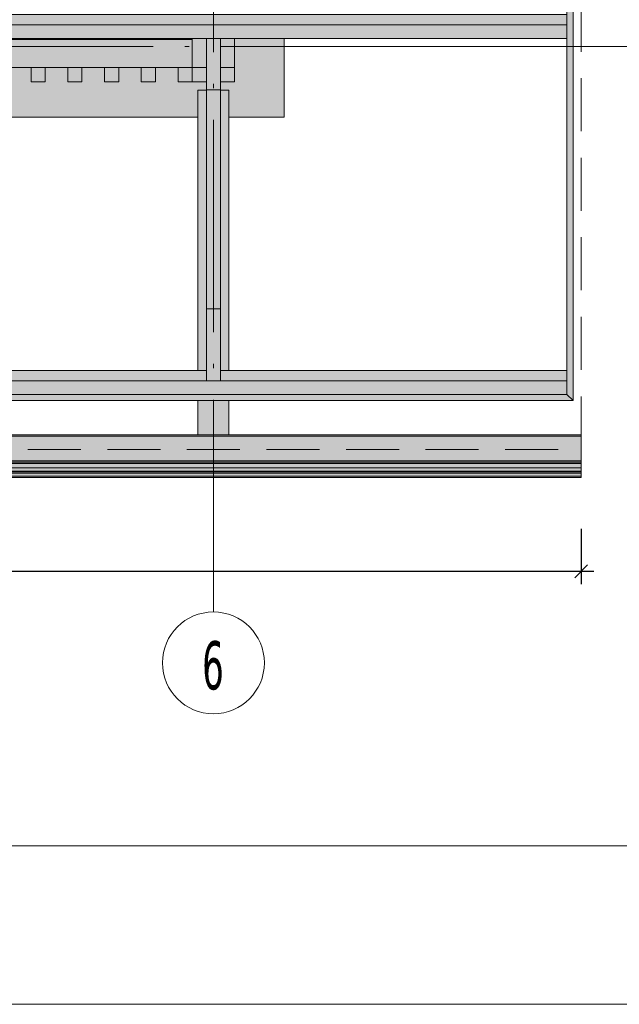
# Model space of a CAD drawing. Header units: millimetres. Extents: x 0 to 1517, y -116 to 725.
# Tile 116 of 256: x 1189 to 1217, y -116 to -69. Entities that reach past the tile are written whole.
import ezdxf

# ---------------------------------------------------------------- set-up
doc = ezdxf.new("R2010")
doc.units = ezdxf.units.MM
doc.linetypes.add('CADWORK_12', pattern=[3.75, 2.5, -1.25])
doc.linetypes.add('CADWORK_5', pattern=[13.2, 10, -1.5, 0.2, -1.5])
doc.layers.add('Ech.1_1', color=7, linetype='Continuous')
doc.layers.add('Ech.1_75', color=7, linetype='Continuous')
doc.styles.add('tahoma-', font='txt', dxfattribs={"height": 1})
doc.styles.add('tahoma-z-r', font='txt', dxfattribs={"width": 0.704918})
doc.dimstyles.new('ISO-25', dxfattribs={"dimtxt": 2.5, "dimasz": 2.5, "dimexe": 1.25, "dimexo": 0.625, "dimtad": 1, "dimtxsty": 'Standard', "dimcen": 2.5, "dimadec": 0, "dimazin": 0, "dimtfac": 1, "dimtmove": 0, "dimatfit": 3, "dimfxl": 1, "dimarcsym": 0})

# ---------------------------------------------------------------- blocks, each defined once
blk = doc.blocks.new('cw-dimension-symbol2')
at = {"color": 0, "linetype": 'Continuous', "lineweight": -2}
for p, q in [((-1, 0), (1, 0)), ((-0.5, -0.5), (0.5, 0.5))]:
    blk.add_line(p, q, dxfattribs=at)
blk = doc.blocks.new('*D205')
at = {"layer": 'Defpoints', "color": 0}
for p in [(975.698, -93.095), (1215.698, -93.095), (1215.698, -95.095)]:
    blk.add_point(p, dxfattribs=at)
at = {"layer": 'Ech.1_75', "color": 0, "linetype": 'Continuous', "lineweight": -2}
for p, q in [((975.698, -93.095), (975.698, -95.695)), ((1215.698, -93.095), (1215.698, -95.695)), ((976.298, -95.095), (1215.098, -95.095))]:
    blk.add_line(p, q, dxfattribs=at)
at = {"layer": 'Ech.1_75', "color": 0, "lineweight": -2, "xscale": 0.6000000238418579, "yscale": 0.6000000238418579, "zscale": 0.6000000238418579, "rotation": 180}
blk.add_blockref('cw-dimension-symbol2', (975.698, -95.095), dxfattribs=at)
at = {"layer": 'Ech.1_75', "color": 0, "lineweight": -2, "xscale": 0.6000000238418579, "yscale": 0.6000000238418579, "zscale": 0.6000000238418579}
blk.add_blockref('cw-dimension-symbol2', (1215.698, -95.095), dxfattribs=at)
at = {"layer": 'Ech.1_75', "color": 7, "linetype": 'Continuous', "lineweight": 5, "insert": (1095.698, -92.845), "char_height": 2.5, "attachment_point": 5, "style": 'tahoma-z-r'}
blk.add_mtext('18000', dxfattribs=at)

msp = doc.modelspace()

# ---------------------------------------------------------------- hatches: boundary and pattern name
at = {"layer": 'Ech.1_75', "linetype": 'Continuous', "lineweight": 5, "true_color": 0xf7e0b3, "transparency": 33554687}
for points in [[(1215.324, -16.012), (1215.031, -16.012), (1215.031, -86.758), (1215.324, -87.042), (1215.324, -16.012)], [(976.071, -87.042), (1215.324, -87.042), (1215.031, -86.758), (976.364, -86.758), (976.071, -87.042)]]:
    msp.add_hatch(color=254, dxfattribs=at).paths.add_polyline_path(points)
at = {"layer": 'Ech.1_75', "linetype": 'Continuous', "lineweight": 5, "true_color": 0xe0d1b3, "transparency": 33554687}
for points in [[(1215.031, -68.843), (1087.364, -68.843), (1087.364, -69.328), (1215.031, -69.328), (1215.031, -68.843)], [(1215.031, -69.328), (1087.364, -69.328), (1087.364, -69.974), (1215.031, -69.974), (1215.031, -69.328)], [(1162.031, -71.345), (1197.364, -71.345), (1197.364, -70.012), (1162.031, -70.012), (1162.031, -71.345)], [(1198.031, -85.626), (1087.364, -85.626), (1087.364, -86.111), (1198.031, -86.111), (1198.031, -85.626)], [(1215.031, -85.626), (1198.698, -85.626), (1198.698, -86.111), (1215.031, -86.111), (1215.031, -85.626)], [(1215.031, -86.111), (1087.364, -86.111), (1087.364, -86.758), (1215.031, -86.758), (1215.031, -86.111)]]:
    msp.add_hatch(color=254, dxfattribs=at).paths.add_polyline_path(points)
at = {"layer": 'Ech.1_75', "linetype": 'Continuous', "lineweight": 5, "true_color": 0xf3f3f3, "transparency": 33554687}
for points in [[(1162.031, -70.012), (1197.364, -70.012), (1197.364, -69.974), (1162.031, -69.974), (1162.031, -70.012)], [(1201.698, -69.974), (1199.364, -69.974), (1199.364, -72.012), (1198.698, -72.012), (1198.698, -72.412), (1199.098, -72.412), (1199.098, -73.678), (1201.698, -73.678), (1201.698, -69.974)], [(1198.031, -72.012), (1196.698, -72.012), (1196.698, -71.345), (1195.631, -71.345), (1195.631, -72.012), (1194.964, -72.012), (1194.964, -71.345), (1193.898, -71.345), (1193.898, -72.012), (1193.231, -72.012), (1193.231, -71.345), (1192.164, -71.345), (1192.164, -72.012), (1191.498, -72.012), (1191.498, -71.345), (1190.431, -71.345), (1190.431, -72.012), (1189.764, -72.012), (1189.764, -71.345), (1188.698, -71.345), (1188.698, -72.012), (1188.031, -72.012), (1188.031, -71.345), (1186.964, -71.345), (1186.964, -72.012), (1186.298, -72.012), (1186.298, -71.345), (1185.231, -71.345), (1185.231, -72.012), (1184.564, -72.012), (1184.564, -71.345), (1183.498, -71.345), (1183.498, -72.012), (1182.831, -72.012), (1182.831, -71.345), (1181.764, -71.345), (1181.764, -72.012), (1181.098, -72.012), (1181.098, -71.345), (1180.031, -71.345), (1180.031, -72.012), (1179.364, -72.012), (1179.364, -71.345), (1178.298, -71.345), (1178.298, -72.012), (1177.631, -72.012), (1177.631, -71.345), (1176.564, -71.345), (1176.564, -72.012), (1175.898, -72.012), (1175.898, -71.345), (1174.831, -71.345), (1174.831, -72.012), (1174.164, -72.012), (1174.164, -71.345), (1173.098, -71.345), (1173.098, -72.012), (1172.431, -72.012), (1172.431, -71.345), (1171.364, -71.345), (1171.364, -72.012), (1170.698, -72.012), (1170.698, -71.345), (1169.631, -71.345), (1169.631, -72.012), (1168.964, -72.012), (1168.964, -71.345), (1167.898, -71.345), (1167.898, -72.012), (1167.231, -72.012), (1167.231, -71.345), (1166.164, -71.345), (1166.164, -72.012), (1165.498, -72.012), (1165.498, -71.345), (1164.431, -71.345), (1164.431, -72.012), (1163.764, -72.012), (1163.764, -71.345), (1162.698, -71.345), (1162.698, -72.012), (1161.364, -72.012), (1161.364, -73.678), (1197.631, -73.678), (1197.631, -72.412), (1198.031, -72.412), (1198.031, -72.012)], [(1197.364, -72.012), (1198.031, -72.012), (1198.031, -71.345), (1197.364, -71.345), (1197.364, -72.012)], [(1199.364, -71.345), (1198.698, -71.345), (1198.698, -72.012), (1199.364, -72.012), (1199.364, -71.345)]]:
    msp.add_hatch(color=7, dxfattribs=at).paths.add_polyline_path(points)
at = {"layer": 'Ech.1_75', "linetype": 'Continuous', "lineweight": 5, "true_color": 0xe0c8b3, "transparency": 33554687}
for points in [[(1197.364, -71.345), (1198.031, -71.345), (1198.031, -69.974), (1197.364, -69.974), (1197.364, -71.345)], [(1199.364, -69.974), (1198.698, -69.974), (1198.698, -71.345), (1199.364, -71.345), (1199.364, -69.974)]]:
    msp.add_hatch(color=9, dxfattribs=at).paths.add_polyline_path(points)
at = {"layer": 'Ech.1_75', "linetype": 'Continuous', "lineweight": 5, "true_color": 0xf7d1b3, "transparency": 33554687}
for points in [[(1198.698, -69.974), (1198.031, -69.974), (1198.031, -72.4), (1198.698, -72.4), (1198.698, -69.974)], [(1198.698, -82.716), (1198.031, -82.716), (1198.031, -86.111), (1198.698, -86.111), (1198.698, -82.716)]]:
    msp.add_hatch(color=254, dxfattribs=at).paths.add_polyline_path(points)
at = {"layer": 'Ech.1_75', "linetype": 'Continuous', "lineweight": 5, "true_color": 0xeaddd7, "transparency": 33554687}
for points in [[(1189.764, -72.012), (1190.431, -72.012), (1190.431, -71.345), (1189.764, -71.345), (1189.764, -72.012)], [(1191.498, -72.012), (1192.164, -72.012), (1192.164, -71.345), (1191.498, -71.345), (1191.498, -72.012)], [(1193.231, -72.012), (1193.898, -72.012), (1193.898, -71.345), (1193.231, -71.345), (1193.231, -72.012)], [(1194.964, -72.012), (1195.631, -72.012), (1195.631, -71.345), (1194.964, -71.345), (1194.964, -72.012)], [(1196.698, -72.012), (1197.364, -72.012), (1197.364, -71.345), (1196.698, -71.345), (1196.698, -72.012)]]:
    msp.add_hatch(color=254, dxfattribs=at).paths.add_polyline_path(points)
at = {"layer": 'Ech.1_75', "linetype": 'Continuous', "lineweight": 5, "true_color": 0xd7d7ea, "transparency": 33554687}
for points in [[(1197.631, -85.626), (1198.031, -85.626), (1198.031, -72.412), (1197.631, -72.412), (1197.631, -85.626)], [(1198.698, -85.626), (1199.098, -85.626), (1199.098, -72.412), (1198.698, -72.412), (1198.698, -85.626)], [(1197.631, -88.652), (1199.098, -88.652), (1199.098, -87.042), (1197.631, -87.042), (1197.631, -88.652)], [(1215.698, -88.652), (975.698, -88.652), (975.698, -88.665), (1215.698, -88.665), (1215.698, -88.652)], [(1215.698, -88.665), (975.698, -88.665), (975.698, -88.718), (1215.698, -88.718), (1215.698, -88.665)], [(1215.698, -88.718), (975.698, -88.718), (975.698, -89.892), (1215.698, -89.892), (1215.698, -88.718)], [(1215.698, -89.892), (975.698, -89.892), (975.698, -89.945), (1215.698, -89.945), (1215.698, -89.892)], [(1215.698, -89.945), (975.698, -89.945), (975.698, -90.01), (1215.698, -90.01), (1215.698, -89.945)], [(1215.698, -90.01), (975.698, -90.01), (975.698, -90.208), (1215.698, -90.208), (1215.698, -90.01)], [(1215.698, -90.208), (975.698, -90.208), (975.698, -90.38), (1215.698, -90.38), (1215.698, -90.208)], [(1215.698, -90.38), (975.698, -90.38), (975.698, -90.403), (1215.698, -90.402), (1215.698, -90.38)], [(1215.698, -90.402), (975.698, -90.403), (975.698, -90.469), (1215.698, -90.469), (1215.698, -90.402)], [(1215.698, -90.469), (975.698, -90.469), (975.698, -90.612), (1215.698, -90.612), (1215.698, -90.469)], [(1215.698, -90.612), (975.698, -90.612), (975.698, -90.678), (1215.698, -90.678), (1215.698, -90.612)]]:
    msp.add_hatch(color=254, dxfattribs=at).paths.add_polyline_path(points)
at = {"layer": 'Ech.1_75', "linetype": 'Continuous', "lineweight": 5, "true_color": 0xd4c4b3, "transparency": 33554687}
msp.add_hatch(color=9, dxfattribs=at).paths.add_polyline_path([(1198.031, -82.716), (1198.698, -82.716), (1198.698, -72.4), (1198.031, -72.4), (1198.031, -82.716)])

# ---------------------------------------------------------------- linework, layer by layer
at = {"layer": 'Ech.1_1', "color": 7, "linetype": 'Continuous', "lineweight": 5}
msp.add_lwpolyline([(327.72, -115.512), (1516.72, -115.512), (1516.72, 725.488), (327.72, 725.488), (327.72, -115.512)], close=True, dxfattribs=at)
at = {"layer": 'Ech.1_75', "color": 7, "linetype": 'Continuous', "lineweight": 5}
for points in [[(1249.188, -108.036), (1249.188, 239.316), (954.549, 239.316), (954.549, -108.036), (1249.188, -108.036)], [(1215.324, -16.012), (1215.031, -16.012), (1215.031, -86.758), (1215.324, -87.042), (1215.324, -16.012)], [(1215.031, -68.843), (1087.364, -68.843), (1087.364, -69.328), (1215.031, -69.328), (1215.031, -68.843)], [(1215.031, -69.328), (1087.364, -69.328), (1087.364, -69.974), (1215.031, -69.974), (1215.031, -69.328)], [(1162.031, -70.012), (1197.364, -70.012), (1197.364, -69.974), (1162.031, -69.974), (1162.031, -70.012)], [(1162.031, -71.345), (1197.364, -71.345), (1197.364, -70.012), (1162.031, -70.012), (1162.031, -71.345)], [(1197.364, -71.345), (1198.031, -71.345), (1198.031, -69.974), (1197.364, -69.974), (1197.364, -71.345)], [(1198.698, -69.974), (1198.031, -69.974), (1198.031, -72.4), (1198.698, -72.4), (1198.698, -69.974)], [(1201.698, -69.974), (1199.364, -69.974), (1199.364, -72.012), (1198.698, -72.012), (1198.698, -72.412), (1199.098, -72.412), (1199.098, -73.678), (1201.698, -73.678), (1201.698, -69.974)], [(1199.364, -69.974), (1198.698, -69.974), (1198.698, -71.345), (1199.364, -71.345), (1199.364, -69.974)], [(1189.764, -72.012), (1190.431, -72.012), (1190.431, -71.345), (1189.764, -71.345), (1189.764, -72.012)], [(1191.498, -72.012), (1192.164, -72.012), (1192.164, -71.345), (1191.498, -71.345), (1191.498, -72.012)], [(1193.231, -72.012), (1193.898, -72.012), (1193.898, -71.345), (1193.231, -71.345), (1193.231, -72.012)], [(1194.964, -72.012), (1195.631, -72.012), (1195.631, -71.345), (1194.964, -71.345), (1194.964, -72.012)], [(1196.698, -72.012), (1197.364, -72.012), (1197.364, -71.345), (1196.698, -71.345), (1196.698, -72.012)], [(1197.364, -72.012), (1198.031, -72.012), (1198.031, -71.345), (1197.364, -71.345), (1197.364, -72.012)], [(1199.364, -71.345), (1198.698, -71.345), (1198.698, -72.012), (1199.364, -72.012), (1199.364, -71.345)], [(1197.631, -85.626), (1198.031, -85.626), (1198.031, -72.412), (1197.631, -72.412), (1197.631, -85.626)], [(1198.031, -82.716), (1198.698, -82.716), (1198.698, -72.4), (1198.031, -72.4), (1198.031, -82.716)], [(1198.698, -85.626), (1199.098, -85.626), (1199.098, -72.412), (1198.698, -72.412), (1198.698, -85.626)], [(1198.698, -82.716), (1198.031, -82.716), (1198.031, -86.111), (1198.698, -86.111), (1198.698, -82.716)], [(1198.031, -85.626), (1087.364, -85.626), (1087.364, -86.111), (1198.031, -86.111), (1198.031, -85.626)], [(1215.031, -85.626), (1198.698, -85.626), (1198.698, -86.111), (1215.031, -86.111), (1215.031, -85.626)], [(1215.031, -86.111), (1087.364, -86.111), (1087.364, -86.758), (1215.031, -86.758), (1215.031, -86.111)], [(976.071, -87.042), (1215.324, -87.042), (1215.031, -86.758), (976.364, -86.758), (976.071, -87.042)], [(1197.631, -88.652), (1199.098, -88.652), (1199.098, -87.042), (1197.631, -87.042), (1197.631, -88.652)], [(1215.698, -88.652), (975.698, -88.652), (975.698, -88.665), (1215.698, -88.665), (1215.698, -88.652)], [(1215.698, -88.665), (975.698, -88.665), (975.698, -88.718), (1215.698, -88.718), (1215.698, -88.665)], [(1215.698, -88.718), (975.698, -88.718), (975.698, -89.892), (1215.698, -89.892), (1215.698, -88.718)], [(1215.698, -89.892), (975.698, -89.892), (975.698, -89.945), (1215.698, -89.945), (1215.698, -89.892)], [(1215.698, -89.945), (975.698, -89.945), (975.698, -90.01), (1215.698, -90.01), (1215.698, -89.945)], [(1215.698, -90.01), (975.698, -90.01), (975.698, -90.208), (1215.698, -90.208), (1215.698, -90.01)], [(1215.698, -90.208), (975.698, -90.208), (975.698, -90.38), (1215.698, -90.38), (1215.698, -90.208)], [(1215.698, -90.38), (975.698, -90.38), (975.698, -90.403), (1215.698, -90.402), (1215.698, -90.38)], [(1215.698, -90.402), (975.698, -90.403), (975.698, -90.469), (1215.698, -90.469), (1215.698, -90.402)], [(1215.698, -90.469), (975.698, -90.469), (975.698, -90.612), (1215.698, -90.612), (1215.698, -90.469)], [(1215.698, -90.612), (975.698, -90.612), (975.698, -90.678), (1215.698, -90.678), (1215.698, -90.612)]]:
    msp.add_lwpolyline(points, close=True, dxfattribs=at)
at = {"layer": 'Ech.1_75', "color": 5, "linetype": 'CADWORK_12', "lineweight": 5}
msp.add_lwpolyline([(1103.364, -16.012), (1103.364, -89.345), (1215.698, -89.345), (1215.698, -16.012), (1103.364, -16.012)], close=True, dxfattribs=at)
at = {"layer": 'Ech.1_75', "color": 7, "linetype": 'CADWORK_5', "lineweight": 5}
for points in [[(961.117, -70.345), (1236.672, -70.345)], [(1225.092, -70.345), (1199.364, -70.345)]]:
    msp.add_lwpolyline(points, dxfattribs=at)
at = {"layer": 'Ech.1_75', "color": 7, "linetype": 'Continuous', "lineweight": 5}
msp.add_lwpolyline([(1161.364, -73.678), (1197.631, -73.678), (1197.631, -72.412), (1198.031, -72.412), (1198.031, -72.012), (1198.031, -72.012), (1196.698, -72.012), (1196.698, -71.345), (1195.631, -71.345), (1195.631, -72.012), (1194.964, -72.012), (1194.964, -71.345), (1193.898, -71.345), (1193.898, -72.012), (1193.231, -72.012), (1193.231, -71.345), (1192.164, -71.345), (1192.164, -72.012), (1191.498, -72.012), (1191.498, -71.345), (1190.431, -71.345), (1190.431, -72.012), (1189.764, -72.012), (1189.764, -71.345), (1188.698, -71.345)], dxfattribs=at)

# ---------------------------------------------------------------- dimensions: what is measured, and where the dimension line sits
dim = msp.add_linear_dim(base=(1215.698, -95.095), p1=(975.698, -93.095), p2=(1215.698, -93.095), angle=0, text='18000', dimstyle='ISO-25', override={"dimtxt": 2.5, "dimasz": 0.6, "dimexe": 0.6, "dimexo": 0, "dimgap": 0, "dimdec": 2, "dimlfac": 1, "dimtxsty": 'tahoma-z-r', "dimblk": 'cw-dimension-symbol2', "dimclrt": 7, "dimtmove": 2}, dxfattribs=at)
dim.commit()
dim.dimension.update_dxf_attribs({"geometry": '*D205', "text_midpoint": (1095.698, -92.845), "dimtype": 161})

# ---------------------------------------------------------------- next in the draw order: wipeouts: each hides what was drawn before it
at = {"linetype": 'Continuous'}
msp.add_wipeout([(1198.364, -101.812), (1198.379, -101.812), (1198.395, -101.811), (1198.41, -101.811), (1198.425, -101.811), (1198.44, -101.81), (1198.455, -101.81), (1198.47, -101.809), (1198.485, -101.809), (1198.5, -101.808), (1198.515, -101.807), (1198.53, -101.806), (1198.545, -101.805), (1198.56, -101.804), (1198.575, -101.802), (1198.59, -101.801), (1198.605, -101.799), (1198.62, -101.798), (1198.635, -101.796), (1198.65, -101.794), (1198.665, -101.793), (1198.68, -101.791), (1198.695, -101.789), (1198.71, -101.787), (1198.725, -101.784), (1198.74, -101.782), (1198.755, -101.78), (1198.77, -101.777), (1198.784, -101.775), (1198.799, -101.772), (1198.814, -101.769), (1198.829, -101.766), (1198.844, -101.763), (1198.858, -101.76), (1198.873, -101.757), (1198.888, -101.754), (1198.903, -101.75), (1198.917, -101.747), (1198.932, -101.743), (1198.947, -101.74), (1198.961, -101.736), (1198.976, -101.732), (1198.99, -101.728), (1199.005, -101.724), (1199.019, -101.72), (1199.034, -101.716), (1199.048, -101.712), (1199.063, -101.708), (1199.077, -101.703), (1199.092, -101.699), (1199.106, -101.694), (1199.12, -101.689), (1199.135, -101.685), (1199.149, -101.68), (1199.163, -101.675), (1199.177, -101.67), (1199.192, -101.665), (1199.206, -101.659), (1199.22, -101.654), (1199.234, -101.649), (1199.248, -101.643), (1199.262, -101.637), (1199.276, -101.632), (1199.29, -101.626), (1199.304, -101.62), (1199.318, -101.614), (1199.331, -101.608), (1199.345, -101.602), (1199.359, -101.596), (1199.373, -101.59), (1199.386, -101.583), (1199.4, -101.577), (1199.413, -101.57), (1199.427, -101.563), (1199.44, -101.557), (1199.454, -101.55), (1199.467, -101.543), (1199.481, -101.536), (1199.494, -101.529), (1199.507, -101.522), (1199.521, -101.515), (1199.534, -101.507), (1199.547, -101.5), (1199.56, -101.493), (1199.573, -101.485), (1199.586, -101.477), (1199.599, -101.47), (1199.612, -101.462), (1199.625, -101.454), (1199.638, -101.446), (1199.65, -101.438), (1199.663, -101.43), (1199.676, -101.422), (1199.688, -101.413), (1199.701, -101.405), (1199.713, -101.397), (1199.726, -101.388), (1199.738, -101.379), (1199.751, -101.371), (1199.763, -101.362), (1199.775, -101.353), (1199.787, -101.344), (1199.799, -101.335), (1199.811, -101.326), (1199.823, -101.317), (1199.835, -101.308), (1199.847, -101.299), (1199.859, -101.289), (1199.871, -101.28), (1199.883, -101.27), (1199.894, -101.261), (1199.906, -101.251), (1199.917, -101.241), (1199.929, -101.232), (1199.94, -101.222), (1199.952, -101.212), (1199.963, -101.202), (1199.974, -101.192), (1199.985, -101.182), (1199.996, -101.171), (1200.007, -101.161), (1200.018, -101.151), (1200.029, -101.14), (1200.04, -101.13), (1200.051, -101.119), (1200.061, -101.109), (1200.072, -101.098), (1200.083, -101.087), (1200.093, -101.076), (1200.104, -101.065), (1200.114, -101.054), (1200.124, -101.043), (1200.134, -101.032), (1200.145, -101.021), (1200.155, -101.01), (1200.165, -100.999), (1200.175, -100.987), (1200.184, -100.976), (1200.194, -100.964), (1200.204, -100.953), (1200.214, -100.941), (1200.223, -100.93), (1200.233, -100.918), (1200.242, -100.906), (1200.251, -100.894), (1200.261, -100.883), (1200.27, -100.871), (1200.279, -100.859), (1200.288, -100.847), (1200.297, -100.834), (1200.306, -100.822), (1200.315, -100.81), (1200.324, -100.798), (1200.332, -100.785), (1200.341, -100.773), (1200.349, -100.761), (1200.358, -100.748), (1200.366, -100.736), (1200.374, -100.723), (1200.383, -100.71), (1200.391, -100.698), (1200.399, -100.685), (1200.407, -100.672), (1200.415, -100.659), (1200.422, -100.646), (1200.43, -100.633), (1200.438, -100.62), (1200.445, -100.607), (1200.453, -100.594), (1200.46, -100.581), (1200.468, -100.568), (1200.475, -100.555), (1200.482, -100.541), (1200.489, -100.528), (1200.496, -100.515), (1200.503, -100.501), (1200.51, -100.488), (1200.516, -100.474), (1200.523, -100.461), (1200.529, -100.447), (1200.536, -100.433), (1200.542, -100.42), (1200.549, -100.406), (1200.555, -100.392), (1200.561, -100.379), (1200.567, -100.365), (1200.573, -100.351), (1200.579, -100.337), (1200.585, -100.323), (1200.59, -100.309), (1200.596, -100.295), (1200.601, -100.281), (1200.607, -100.267), (1200.612, -100.253), (1200.617, -100.239), (1200.622, -100.225), (1200.628, -100.21), (1200.633, -100.196), (1200.637, -100.182), (1200.642, -100.168), (1200.647, -100.153), (1200.652, -100.139), (1200.656, -100.124), (1200.66, -100.11), (1200.665, -100.096), (1200.669, -100.081), (1200.673, -100.067), (1200.677, -100.052), (1200.681, -100.038), (1200.685, -100.023), (1200.689, -100.008), (1200.693, -99.994), (1200.696, -99.979), (1200.7, -99.964), (1200.703, -99.95), (1200.707, -99.935), (1200.71, -99.92), (1200.713, -99.906), (1200.716, -99.891), (1200.719, -99.876), (1200.722, -99.861), (1200.725, -99.846), (1200.727, -99.832), (1200.73, -99.817), (1200.732, -99.802), (1200.735, -99.787), (1200.737, -99.772), (1200.739, -99.757), (1200.741, -99.742), (1200.744, -99.727), (1200.745, -99.712), (1200.747, -99.697), (1200.749, -99.682), (1200.751, -99.667), (1200.752, -99.652), (1200.754, -99.637), (1200.755, -99.622), (1200.756, -99.607), (1200.758, -99.592), (1200.759, -99.577), (1200.76, -99.562), (1200.761, -99.547), (1200.761, -99.532), (1200.762, -99.517), (1200.763, -99.502), (1200.763, -99.487), (1200.764, -99.472), (1200.764, -99.457), (1200.764, -99.442), (1200.764, -99.427), (1200.764, -99.412), (1200.764, -99.396), (1200.764, -99.381), (1200.764, -99.366), (1200.764, -99.351), (1200.763, -99.336), (1200.763, -99.321), (1200.762, -99.306), (1200.761, -99.291), (1200.761, -99.276), (1200.76, -99.261), (1200.759, -99.246), (1200.758, -99.231), (1200.756, -99.216), (1200.755, -99.201), (1200.754, -99.186), (1200.752, -99.171), (1200.751, -99.156), (1200.749, -99.141), (1200.747, -99.126), (1200.745, -99.111), (1200.744, -99.096), (1200.741, -99.081), (1200.739, -99.066), (1200.737, -99.051), (1200.735, -99.036), (1200.732, -99.021), (1200.73, -99.006), (1200.727, -98.992), (1200.725, -98.977), (1200.722, -98.962), (1200.719, -98.947), (1200.716, -98.932), (1200.713, -98.917), (1200.71, -98.903), (1200.707, -98.888), (1200.703, -98.873), (1200.7, -98.859), (1200.696, -98.844), (1200.693, -98.829), (1200.689, -98.815), (1200.685, -98.8), (1200.681, -98.786), (1200.677, -98.771), (1200.673, -98.756), (1200.669, -98.742), (1200.665, -98.728), (1200.66, -98.713), (1200.656, -98.699), (1200.652, -98.684), (1200.647, -98.67), (1200.642, -98.656), (1200.637, -98.641), (1200.633, -98.627), (1200.628, -98.613), (1200.622, -98.599), (1200.617, -98.584), (1200.612, -98.57), (1200.607, -98.556), (1200.601, -98.542), (1200.596, -98.528), (1200.59, -98.514), (1200.585, -98.5), (1200.579, -98.486), (1200.573, -98.472), (1200.567, -98.458), (1200.561, -98.445), (1200.555, -98.431), (1200.549, -98.417), (1200.542, -98.403), (1200.536, -98.39), (1200.529, -98.376), (1200.523, -98.362), (1200.516, -98.349), (1200.51, -98.335), (1200.503, -98.322), (1200.496, -98.309), (1200.489, -98.295), (1200.482, -98.282), (1200.475, -98.269), (1200.468, -98.255), (1200.46, -98.242), (1200.453, -98.229), (1200.445, -98.216), (1200.438, -98.203), (1200.43, -98.19), (1200.422, -98.177), (1200.415, -98.164), (1200.407, -98.151), (1200.399, -98.138), (1200.391, -98.126), (1200.383, -98.113), (1200.374, -98.1), (1200.366, -98.088), (1200.358, -98.075), (1200.349, -98.063), (1200.341, -98.05), (1200.332, -98.038), (1200.324, -98.025), (1200.315, -98.013), (1200.306, -98.001), (1200.297, -97.989), (1200.288, -97.977), (1200.279, -97.965), (1200.27, -97.953), (1200.261, -97.941), (1200.251, -97.929), (1200.242, -97.917), (1200.233, -97.905), (1200.223, -97.893), (1200.214, -97.882), (1200.204, -97.87), (1200.194, -97.859), (1200.184, -97.847), (1200.175, -97.836), (1200.165, -97.824), (1200.155, -97.813), (1200.145, -97.802), (1200.134, -97.791), (1200.124, -97.78), (1200.114, -97.769), (1200.104, -97.758), (1200.093, -97.747), (1200.083, -97.736), (1200.072, -97.725), (1200.061, -97.715), (1200.051, -97.704), (1200.04, -97.693), (1200.029, -97.683), (1200.018, -97.672), (1200.007, -97.662), (1199.996, -97.652), (1199.985, -97.642), (1199.974, -97.631), (1199.963, -97.621), (1199.952, -97.611), (1199.94, -97.601), (1199.929, -97.591), (1199.917, -97.582), (1199.906, -97.572), (1199.894, -97.562), (1199.883, -97.553), (1199.871, -97.543), (1199.859, -97.534), (1199.847, -97.524), (1199.835, -97.515), (1199.823, -97.506), (1199.811, -97.497), (1199.799, -97.488), (1199.787, -97.479), (1199.775, -97.47), (1199.763, -97.461), (1199.751, -97.452), (1199.738, -97.444), (1199.726, -97.435), (1199.713, -97.427), (1199.701, -97.418), (1199.688, -97.41), (1199.676, -97.401), (1199.663, -97.393), (1199.65, -97.385), (1199.638, -97.377), (1199.625, -97.369), (1199.612, -97.361), (1199.599, -97.353), (1199.586, -97.346), (1199.573, -97.338), (1199.56, -97.331), (1199.547, -97.323), (1199.534, -97.316), (1199.521, -97.308), (1199.507, -97.301), (1199.494, -97.294), (1199.481, -97.287), (1199.467, -97.28), (1199.454, -97.273), (1199.44, -97.266), (1199.427, -97.26), (1199.413, -97.253), (1199.4, -97.246), (1199.386, -97.24), (1199.373, -97.234), (1199.359, -97.227), (1199.345, -97.221), (1199.331, -97.215), (1199.318, -97.209), (1199.304, -97.203), (1199.29, -97.197), (1199.276, -97.191), (1199.262, -97.186), (1199.248, -97.18), (1199.234, -97.175), (1199.22, -97.169), (1199.206, -97.164), (1199.192, -97.159), (1199.177, -97.153), (1199.163, -97.148), (1199.149, -97.143), (1199.135, -97.139), (1199.12, -97.134), (1199.106, -97.129), (1199.092, -97.124), (1199.077, -97.12), (1199.063, -97.115), (1199.048, -97.111), (1199.034, -97.107), (1199.019, -97.103), (1199.005, -97.099), (1198.99, -97.095), (1198.976, -97.091), (1198.961, -97.087), (1198.947, -97.083), (1198.932, -97.08), (1198.917, -97.076), (1198.903, -97.073), (1198.888, -97.069), (1198.873, -97.066), (1198.858, -97.063), (1198.844, -97.06), (1198.829, -97.057), (1198.814, -97.054), (1198.799, -97.051), (1198.784, -97.049), (1198.77, -97.046), (1198.755, -97.044), (1198.74, -97.041), (1198.725, -97.039), (1198.71, -97.037), (1198.695, -97.034), (1198.68, -97.032), (1198.665, -97.03), (1198.65, -97.029), (1198.635, -97.027), (1198.62, -97.025), (1198.605, -97.024), (1198.59, -97.022), (1198.575, -97.021), (1198.56, -97.02), (1198.545, -97.018), (1198.53, -97.017), (1198.515, -97.016), (1198.5, -97.015), (1198.485, -97.015), (1198.47, -97.014), (1198.455, -97.013), (1198.44, -97.013), (1198.425, -97.012), (1198.41, -97.012), (1198.395, -97.012), (1198.379, -97.012), (1198.364, -97.012), (1198.349, -97.012), (1198.334, -97.012), (1198.319, -97.012), (1198.304, -97.012), (1198.289, -97.013), (1198.274, -97.013), (1198.259, -97.014), (1198.244, -97.015), (1198.229, -97.015), (1198.214, -97.016), (1198.199, -97.017), (1198.184, -97.018), (1198.169, -97.02), (1198.154, -97.021), (1198.139, -97.022), (1198.123, -97.024), (1198.109, -97.025), (1198.094, -97.027), (1198.079, -97.029), (1198.064, -97.03), (1198.049, -97.032), (1198.034, -97.034), (1198.019, -97.037), (1198.004, -97.039), (1197.989, -97.041), (1197.974, -97.044), (1197.959, -97.046), (1197.944, -97.049), (1197.929, -97.051), (1197.915, -97.054), (1197.9, -97.057), (1197.885, -97.06), (1197.87, -97.063), (1197.856, -97.066), (1197.841, -97.069), (1197.826, -97.073), (1197.811, -97.076), (1197.797, -97.08), (1197.782, -97.083), (1197.768, -97.087), (1197.753, -97.091), (1197.738, -97.095), (1197.724, -97.099), (1197.709, -97.103), (1197.695, -97.107), (1197.68, -97.111), (1197.666, -97.115), (1197.651, -97.12), (1197.637, -97.124), (1197.623, -97.129), (1197.608, -97.134), (1197.594, -97.139), (1197.58, -97.143), (1197.566, -97.148), (1197.551, -97.153), (1197.537, -97.159), (1197.523, -97.164), (1197.509, -97.169), (1197.495, -97.175), (1197.481, -97.18), (1197.467, -97.186), (1197.453, -97.191), (1197.439, -97.197), (1197.425, -97.203), (1197.411, -97.209), (1197.397, -97.215), (1197.384, -97.221), (1197.37, -97.227), (1197.356, -97.234), (1197.342, -97.24), (1197.329, -97.246), (1197.315, -97.253), (1197.302, -97.26), (1197.288, -97.266), (1197.275, -97.273), (1197.261, -97.28), (1197.248, -97.287), (1197.235, -97.294), (1197.221, -97.301), (1197.208, -97.308), (1197.195, -97.316), (1197.182, -97.323), (1197.169, -97.331), (1197.156, -97.338), (1197.143, -97.346), (1197.13, -97.353), (1197.117, -97.361), (1197.104, -97.369), (1197.091, -97.377), (1197.078, -97.385), (1197.066, -97.393), (1197.053, -97.401), (1197.04, -97.41), (1197.028, -97.418), (1197.015, -97.427), (1197.003, -97.435), (1196.991, -97.444), (1196.978, -97.452), (1196.966, -97.461), (1196.954, -97.47), (1196.942, -97.479), (1196.929, -97.488), (1196.917, -97.497), (1196.905, -97.506), (1196.893, -97.515), (1196.882, -97.524), (1196.87, -97.534), (1196.858, -97.543), (1196.846, -97.553), (1196.835, -97.562), (1196.823, -97.572), (1196.811, -97.582), (1196.8, -97.591), (1196.789, -97.601), (1196.777, -97.611), (1196.766, -97.621), (1196.755, -97.631), (1196.744, -97.642), (1196.732, -97.652), (1196.721, -97.662), (1196.71, -97.672), (1196.7, -97.683), (1196.689, -97.693), (1196.678, -97.704), (1196.667, -97.715), (1196.657, -97.725), (1196.646, -97.736), (1196.636, -97.747), (1196.625, -97.758), (1196.615, -97.769), (1196.605, -97.78), (1196.594, -97.791), (1196.584, -97.802), (1196.574, -97.813), (1196.564, -97.824), (1196.554, -97.836), (1196.544, -97.847), (1196.535, -97.859), (1196.525, -97.87), (1196.515, -97.882), (1196.506, -97.893), (1196.496, -97.905), (1196.487, -97.917), (1196.477, -97.929), (1196.468, -97.941), (1196.459, -97.953), (1196.45, -97.965), (1196.441, -97.977), (1196.432, -97.989), (1196.423, -98.001), (1196.414, -98.013), (1196.405, -98.025), (1196.396, -98.038), (1196.388, -98.05), (1196.379, -98.063), (1196.371, -98.075), (1196.363, -98.088), (1196.354, -98.1), (1196.346, -98.113), (1196.338, -98.126), (1196.33, -98.138), (1196.322, -98.151), (1196.314, -98.164), (1196.306, -98.177), (1196.299, -98.19), (1196.291, -98.203), (1196.283, -98.216), (1196.276, -98.229), (1196.269, -98.242), (1196.261, -98.255), (1196.254, -98.269), (1196.247, -98.282), (1196.24, -98.295), (1196.233, -98.309), (1196.226, -98.322), (1196.219, -98.335), (1196.212, -98.349), (1196.206, -98.362), (1196.199, -98.376), (1196.193, -98.39), (1196.186, -98.403), (1196.18, -98.417), (1196.174, -98.431), (1196.168, -98.445), (1196.162, -98.458), (1196.156, -98.472), (1196.15, -98.486), (1196.144, -98.5), (1196.138, -98.514), (1196.133, -98.528), (1196.127, -98.542), (1196.122, -98.556), (1196.117, -98.57), (1196.111, -98.584), (1196.106, -98.599), (1196.101, -98.613), (1196.096, -98.627), (1196.091, -98.641), (1196.087, -98.656), (1196.082, -98.67), (1196.077, -98.684), (1196.073, -98.699), (1196.068, -98.713), (1196.064, -98.728), (1196.06, -98.742), (1196.056, -98.756), (1196.051, -98.771), (1196.047, -98.786), (1196.044, -98.8), (1196.04, -98.815), (1196.036, -98.829), (1196.032, -98.844), (1196.029, -98.859), (1196.026, -98.873), (1196.022, -98.888), (1196.019, -98.903), (1196.016, -98.917), (1196.013, -98.932), (1196.01, -98.947), (1196.007, -98.962), (1196.004, -98.977), (1196.001, -98.992), (1195.999, -99.006), (1195.996, -99.021), (1195.994, -99.036), (1195.992, -99.051), (1195.989, -99.066), (1195.987, -99.081), (1195.985, -99.096), (1195.983, -99.111), (1195.981, -99.126), (1195.98, -99.141), (1195.978, -99.156), (1195.976, -99.171), (1195.975, -99.186), (1195.974, -99.201), (1195.972, -99.216), (1195.971, -99.231), (1195.97, -99.246), (1195.969, -99.261), (1195.968, -99.276), (1195.967, -99.291), (1195.967, -99.306), (1195.966, -99.321), (1195.966, -99.336), (1195.965, -99.351), (1195.965, -99.366), (1195.965, -99.381), (1195.964, -99.396), (1195.964, -99.412), (1195.964, -99.427), (1195.965, -99.442), (1195.965, -99.457), (1195.965, -99.472), (1195.966, -99.487), (1195.966, -99.502), (1195.967, -99.517), (1195.967, -99.532), (1195.968, -99.547), (1195.969, -99.562), (1195.97, -99.577), (1195.971, -99.592), (1195.972, -99.607), (1195.974, -99.622), (1195.975, -99.637), (1195.976, -99.652), (1195.978, -99.667), (1195.98, -99.682), (1195.981, -99.697), (1195.983, -99.712), (1195.985, -99.727), (1195.987, -99.742), (1195.989, -99.757), (1195.992, -99.772), (1195.994, -99.787), (1195.996, -99.802), (1195.999, -99.817), (1196.001, -99.832), (1196.004, -99.846), (1196.007, -99.861), (1196.01, -99.876), (1196.013, -99.891), (1196.016, -99.906), (1196.019, -99.92), (1196.022, -99.935), (1196.026, -99.95), (1196.029, -99.964), (1196.032, -99.979), (1196.036, -99.994), (1196.04, -100.008), (1196.044, -100.023), (1196.047, -100.038), (1196.051, -100.052), (1196.056, -100.067), (1196.06, -100.081), (1196.064, -100.096), (1196.068, -100.11), (1196.073, -100.124), (1196.077, -100.139), (1196.082, -100.153), (1196.087, -100.168), (1196.091, -100.182), (1196.096, -100.196), (1196.101, -100.21), (1196.106, -100.225), (1196.111, -100.239), (1196.117, -100.253), (1196.122, -100.267), (1196.127, -100.281), (1196.133, -100.295), (1196.138, -100.309), (1196.144, -100.323), (1196.15, -100.337), (1196.156, -100.351), (1196.162, -100.365), (1196.168, -100.379), (1196.174, -100.392), (1196.18, -100.406), (1196.186, -100.42), (1196.193, -100.433), (1196.199, -100.447), (1196.206, -100.461), (1196.212, -100.474), (1196.219, -100.488), (1196.226, -100.501), (1196.233, -100.515), (1196.24, -100.528), (1196.247, -100.541), (1196.254, -100.555), (1196.261, -100.568), (1196.269, -100.581), (1196.276, -100.594), (1196.283, -100.607), (1196.291, -100.62), (1196.299, -100.633), (1196.306, -100.646), (1196.314, -100.659), (1196.322, -100.672), (1196.33, -100.685), (1196.338, -100.698), (1196.346, -100.71), (1196.354, -100.723), (1196.363, -100.736), (1196.371, -100.748), (1196.379, -100.761), (1196.388, -100.773), (1196.396, -100.785), (1196.405, -100.798), (1196.414, -100.81), (1196.423, -100.822), (1196.432, -100.834), (1196.441, -100.847), (1196.45, -100.859), (1196.459, -100.871), (1196.468, -100.883), (1196.477, -100.894), (1196.487, -100.906), (1196.496, -100.918), (1196.506, -100.93), (1196.515, -100.941), (1196.525, -100.953), (1196.535, -100.964), (1196.544, -100.976), (1196.554, -100.987), (1196.564, -100.999), (1196.574, -101.01), (1196.584, -101.021), (1196.594, -101.032), (1196.605, -101.043), (1196.615, -101.054), (1196.625, -101.065), (1196.636, -101.076), (1196.646, -101.087), (1196.657, -101.098), (1196.667, -101.109), (1196.678, -101.119), (1196.689, -101.13), (1196.7, -101.14), (1196.71, -101.151), (1196.721, -101.161), (1196.732, -101.171), (1196.744, -101.182), (1196.755, -101.192), (1196.766, -101.202), (1196.777, -101.212), (1196.789, -101.222), (1196.8, -101.232), (1196.811, -101.241), (1196.823, -101.251), (1196.835, -101.261), (1196.846, -101.27), (1196.858, -101.28), (1196.87, -101.289), (1196.882, -101.299), (1196.893, -101.308), (1196.905, -101.317), (1196.917, -101.326), (1196.929, -101.335), (1196.942, -101.344), (1196.954, -101.353), (1196.966, -101.362), (1196.978, -101.371), (1196.991, -101.379), (1197.003, -101.388), (1197.015, -101.397), (1197.028, -101.405), (1197.04, -101.413), (1197.053, -101.422), (1197.066, -101.43), (1197.078, -101.438), (1197.091, -101.446), (1197.104, -101.454), (1197.117, -101.462), (1197.13, -101.47), (1197.143, -101.477), (1197.156, -101.485), (1197.169, -101.493), (1197.182, -101.5), (1197.195, -101.507), (1197.208, -101.515), (1197.221, -101.522), (1197.235, -101.529), (1197.248, -101.536), (1197.261, -101.543), (1197.275, -101.55), (1197.288, -101.557), (1197.302, -101.563), (1197.315, -101.57), (1197.329, -101.577), (1197.342, -101.583), (1197.356, -101.59), (1197.37, -101.596), (1197.384, -101.602), (1197.397, -101.608), (1197.411, -101.614), (1197.425, -101.62), (1197.439, -101.626), (1197.453, -101.632), (1197.467, -101.637), (1197.481, -101.643), (1197.495, -101.649), (1197.509, -101.654), (1197.523, -101.659), (1197.537, -101.665), (1197.551, -101.67), (1197.566, -101.675), (1197.58, -101.68), (1197.594, -101.685), (1197.608, -101.689), (1197.623, -101.694), (1197.637, -101.699), (1197.651, -101.703), (1197.666, -101.708), (1197.68, -101.712), (1197.695, -101.716), (1197.709, -101.72), (1197.724, -101.724), (1197.738, -101.728), (1197.753, -101.732), (1197.768, -101.736), (1197.782, -101.74), (1197.797, -101.743), (1197.811, -101.747), (1197.826, -101.75), (1197.841, -101.754), (1197.856, -101.757), (1197.87, -101.76), (1197.885, -101.763), (1197.9, -101.766), (1197.915, -101.769), (1197.929, -101.772), (1197.944, -101.775), (1197.959, -101.777), (1197.974, -101.78), (1197.989, -101.782), (1198.004, -101.784), (1198.019, -101.787), (1198.034, -101.789), (1198.049, -101.791), (1198.064, -101.793), (1198.079, -101.794), (1198.094, -101.796), (1198.109, -101.798), (1198.123, -101.799), (1198.139, -101.801), (1198.154, -101.802), (1198.169, -101.804), (1198.184, -101.805), (1198.199, -101.806), (1198.214, -101.807), (1198.229, -101.808), (1198.244, -101.809), (1198.259, -101.809), (1198.274, -101.81), (1198.289, -101.81), (1198.304, -101.811), (1198.319, -101.811), (1198.334, -101.811), (1198.349, -101.812)], dxfattribs=at).dxf.layer = 'Ech.1_75'

# ---------------------------------------------------------------- next in the draw order: linework, layer by layer
at = {"layer": 'Ech.1_75', "color": 7, "linetype": 'CADWORK_5', "lineweight": 5}
msp.add_lwpolyline([(1198.364, -97.012), (1198.364, 59.725)], dxfattribs=at)
at = {"layer": 'Ech.1_75', "color": 7, "linetype": 'CADWORK_5', "lineweight": 5, "flags": 128}
msp.add_lwpolyline([(1198.364, -97.012), (1198.364, -86.273)], dxfattribs=at)
at = {"layer": 'Ech.1_75', "color": 7, "lineweight": 5}
msp.add_circle((1198.364, -99.412), 2.4, dxfattribs=at)

# ---------------------------------------------------------------- next in the draw order: texts
at = {"layer": 'Ech.1_75', "color": 7, "linetype": 'Continuous', "style": 'tahoma-', "width": 0.6}
msp.add_text('6', height=2.275, dxfattribs=at).set_placement((1197.83, -100.662))

doc.saveas('drawing.dxf')
